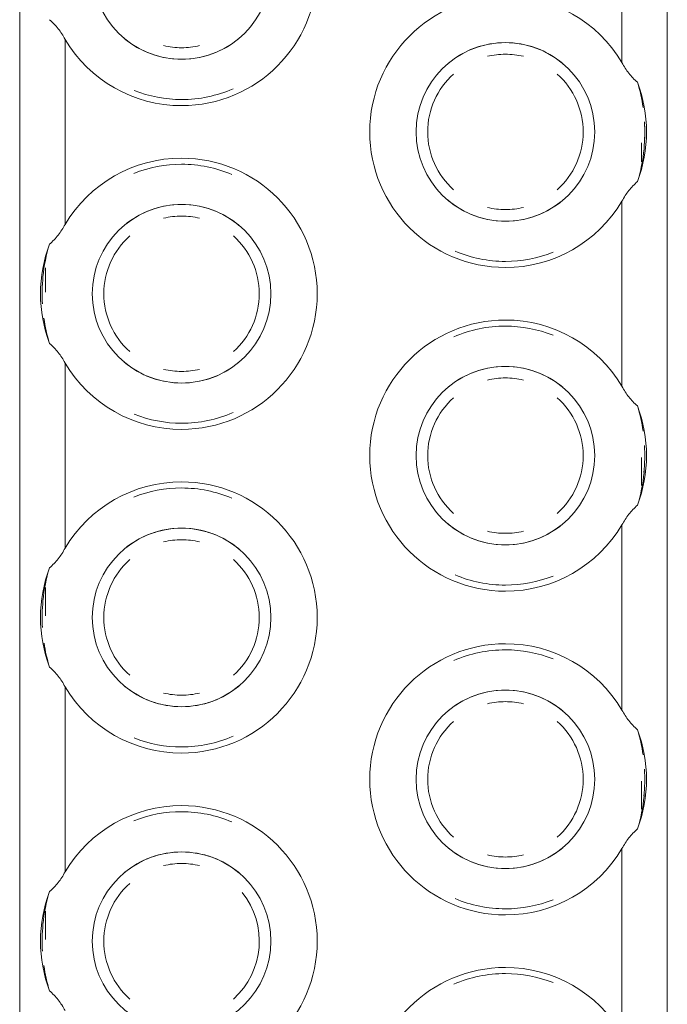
# Model space of a CAD drawing. Header units: millimetres. Extents: x 198345 to 441227, y -23587 to 80066.
# Tile 35 of 79: x 318292 to 318342, y 62613 to 62689. Entities that reach past the tile are written whole.
import ezdxf

# ---------------------------------------------------------------- set-up
doc = ezdxf.new("R2010")
doc.units = ezdxf.units.MM
doc.layers.add('CA_IMPORTY18', color=8, linetype='Continuous', lineweight=9)

# ---------------------------------------------------------------- blocks, each defined once
blk = doc.blocks.new('ocelová kce final - 11542_003_OK-HALA_TaO-2_ET_AciS_2025-05-29_upr_dwg-2597525-PŮDORYS _6_160 _ vestavek V9')
at = {"layer": 'CA_IMPORTY18', "color": 57}
for p, q in [((206495, 62830), (206495, 62430)), ((206495, 62830), (206495, 62430)), ((206545, 62430), (206545, 62830)), ((206545, 62430), (206545, 62830)), ((206541.5, 62685.354), (206541.5, 62699.646)), ((206498.5, 62687.146), (206498.5, 62672.854)), ((206543, 62679.155), (206543, 62677.69)), ((206543, 62679.155), (206543, 62677.69)), ((206543, 62679.155), (206543, 62677.69)), ((206543, 62679.155), (206543, 62677.69)), ((206543, 62679.155), (206543, 62677.69)), ((206543, 62679.155), (206543, 62677.69)), ((206543, 62679.155), (206543, 62677.69)), ((206541.5, 62660.354), (206541.5, 62674.646)), ((206497, 62669.496), (206497, 62667.634)), ((206497, 62669.496), (206497, 62667.634)), ((206497, 62669.496), (206497, 62667.634)), ((206497, 62669.496), (206497, 62667.634)), ((206497, 62669.496), (206497, 62667.634)), ((206497, 62669.496), (206497, 62667.634)), ((206497, 62669.496), (206497, 62667.634)), ((206498.5, 62662.146), (206498.5, 62647.854)), ((206543, 62654.866), (206543, 62652.69)), ((206543, 62654.866), (206543, 62652.69)), ((206543, 62654.866), (206543, 62652.69)), ((206543, 62654.866), (206543, 62652.69)), ((206543, 62654.866), (206543, 62652.69)), ((206543, 62654.866), (206543, 62652.69)), ((206543, 62654.866), (206543, 62652.69)), ((206541.5, 62635.354), (206541.5, 62649.646)), ((206497, 62644.81), (206497, 62642.634)), ((206497, 62644.81), (206497, 62642.634)), ((206497, 62644.81), (206497, 62642.634)), ((206497, 62644.81), (206497, 62642.634)), ((206497, 62644.81), (206497, 62642.634)), ((206497, 62644.81), (206497, 62642.634)), ((206497, 62644.81), (206497, 62642.634)), ((206498.5, 62637.146), (206498.5, 62622.854)), ((206543, 62629.866), (206543, 62627.69)), ((206543, 62629.866), (206543, 62627.69)), ((206543, 62629.866), (206543, 62627.69)), ((206543, 62629.866), (206543, 62627.69)), ((206543, 62629.866), (206543, 62627.69)), ((206543, 62629.866), (206543, 62627.69)), ((206543, 62629.866), (206543, 62627.69)), ((206541.5, 62610.354), (206541.5, 62624.646)), ((206497, 62619.81), (206497, 62617.634)), ((206497, 62619.81), (206497, 62617.634)), ((206497, 62619.81), (206497, 62617.634)), ((206497, 62619.81), (206497, 62617.634)), ((206497, 62619.81), (206497, 62617.634)), ((206497, 62619.81), (206497, 62617.634)), ((206497, 62619.81), (206497, 62617.634))]:
    blk.add_line(p, q, dxfattribs=at)
for centre, radius, start, end in [((206507.5, 62692.5), 10.472, 270, 90), ((206507.5, 62692.5), 6.894, 90, 270), ((206507.5, 62692.5), 6.894, 270, 90), ((206532.5, 62680), 10.472, 90, 270), ((206532.5, 62680), 10.472, 30.74808, 90), ((206507.5, 62692.5), 6.894, 230, 270), ((206507.5, 62692.5), 6.894, 230, 270), ((206507.5, 62692.5), 6.894, 230, 270), ((206507.5, 62692.5), 6.894, 230, 270), ((206507.5, 62692.5), 6.894, 230, 270), ((206507.5, 62692.5), 6.894, 230, 270), ((206507.5, 62692.5), 6.894, 270, 310), ((206507.5, 62692.5), 6.894, 270, 310), ((206507.5, 62692.5), 6.894, 270, 310), ((206507.5, 62692.5), 6.894, 270, 310), ((206507.5, 62692.5), 6.894, 270, 310), ((206507.5, 62692.5), 6.894, 270, 310), ((206507.5, 62692.5), 10.472, 210.74808, 270), ((206507.5, 62692.5), 6, 256.63759, 270), ((206507.5, 62692.5), 6, 256.63759, 270), ((206507.5, 62692.5), 6, 256.63759, 270), ((206507.5, 62692.5), 6, 256.63759, 270), ((206507.5, 62692.5), 6, 256.63759, 270), ((206507.5, 62692.5), 6, 256.63759, 270), ((206507.5, 62692.5), 6, 256.63759, 270), ((206507.5, 62692.5), 6, 270, 283.37162), ((206507.5, 62692.5), 6, 270, 283.37162), ((206507.5, 62692.5), 6, 270, 283.37162), ((206507.5, 62692.5), 6, 270, 283.37162), ((206507.5, 62692.5), 6, 270, 283.37162), ((206507.5, 62692.5), 6, 270, 283.37162), ((206507.5, 62692.5), 6, 270, 283.37162), ((206532.5, 62680), 6.894, 90, 270), ((206532.5, 62680), 6.894, 90, 130), ((206532.5, 62680), 6.894, 90, 130), ((206532.5, 62680), 6.894, 90, 130), ((206532.5, 62680), 6.894, 90, 130), ((206532.5, 62680), 6.894, 90, 130), ((206532.5, 62680), 6.894, 90, 130), ((206532.5, 62680), 6.894, 270, 90), ((206532.5, 62680), 6.894, 50, 90), ((206532.5, 62680), 6.894, 50, 90), ((206532.5, 62680), 6.894, 50, 90), ((206532.5, 62680), 6.894, 50, 90), ((206532.5, 62680), 6.894, 50, 90), ((206532.5, 62680), 6.894, 50, 90), ((206532.5, 62680), 6, 90, 103.37162), ((206532.5, 62680), 6, 90, 103.37162), ((206532.5, 62680), 6, 90, 103.37162), ((206532.5, 62680), 6, 90, 103.37162), ((206532.5, 62680), 6, 90, 103.37162), ((206532.5, 62680), 6, 90, 103.37162), ((206532.5, 62680), 6, 90, 103.37162), ((206532.5, 62680), 6, 76.63759, 90), ((206532.5, 62680), 6, 76.63759, 90), ((206532.5, 62680), 6, 76.63759, 90), ((206532.5, 62680), 6, 76.63759, 90), ((206532.5, 62680), 6, 76.63759, 90), ((206532.5, 62680), 6, 76.63759, 90), ((206532.5, 62680), 6, 76.63759, 90), ((206532.5, 62680), 6, 131.87912, 228.11607), ((206532.5, 62680), 6, 131.87912, 228.11607), ((206532.5, 62680), 6, 131.87912, 228.11607), ((206532.5, 62680), 6, 131.87912, 228.11607), ((206532.5, 62680), 6, 131.87912, 228.11607), ((206532.5, 62680), 6, 131.87912, 228.11607), ((206532.5, 62680), 6, 131.87912, 228.11607), ((206532.5, 62680), 6, 311.87912, 48.11607), ((206532.5, 62680), 6, 311.87912, 48.11607), ((206532.5, 62680), 6, 311.87912, 48.11607), ((206532.5, 62680), 6, 311.87912, 48.11607), ((206532.5, 62680), 6, 311.87912, 48.11607), ((206532.5, 62680), 6, 311.87912, 48.11607), ((206532.5, 62680), 6, 311.87912, 48.11607), ((206532.5, 62680), 10.894, 339.39148, 20.60852), ((206507.5, 62692.5), 10, 248.44805, 270), ((206507.5, 62692.5), 10, 248.44805, 270), ((206507.5, 62692.5), 10, 248.44805, 270), ((206507.5, 62692.5), 10, 248.44805, 270), ((206507.5, 62692.5), 10, 248.44805, 270), ((206507.5, 62692.5), 10, 248.44805, 270), ((206507.5, 62692.5), 10, 248.44805, 270), ((206507.5, 62692.5), 10, 270, 293.41021), ((206507.5, 62692.5), 10, 270, 293.41021), ((206507.5, 62692.5), 10, 270, 293.41021), ((206507.5, 62692.5), 10, 270, 293.41021), ((206507.5, 62692.5), 10, 270, 293.41021), ((206507.5, 62692.5), 10, 270, 293.41021), ((206507.5, 62692.5), 10, 270, 293.41021), ((206507.5, 62667.5), 10.472, 90, 149.25192), ((206507.5, 62667.5), 10, 90, 111.6029), ((206507.5, 62667.5), 10, 90, 111.6029), ((206507.5, 62667.5), 10, 90, 111.6029), ((206507.5, 62667.5), 10, 90, 111.6029), ((206507.5, 62667.5), 10, 90, 111.6029), ((206507.5, 62667.5), 10, 90, 111.6029), ((206507.5, 62667.5), 10, 90, 111.6029), ((206507.5, 62667.5), 10.472, 270, 90), ((206507.5, 62667.5), 10, 67.10895, 90), ((206507.5, 62667.5), 10, 67.10895, 90), ((206507.5, 62667.5), 10, 67.10895, 90), ((206507.5, 62667.5), 10, 67.10895, 90), ((206507.5, 62667.5), 10, 67.10895, 90), ((206507.5, 62667.5), 10, 67.10895, 90), ((206507.5, 62667.5), 10, 67.10895, 90), ((206507.5, 62667.5), 6.894, 90, 270), ((206507.5, 62667.5), 6.894, 90, 130), ((206507.5, 62667.5), 6.894, 90, 130), ((206507.5, 62667.5), 6.894, 90, 130), ((206507.5, 62667.5), 6.894, 90, 130), ((206507.5, 62667.5), 6.894, 90, 130), ((206507.5, 62667.5), 6.894, 90, 130), ((206507.5, 62667.5), 6.894, 270, 90), ((206507.5, 62667.5), 6.894, 50, 90), ((206507.5, 62667.5), 6.894, 50, 90), ((206507.5, 62667.5), 6.894, 50, 90), ((206507.5, 62667.5), 6.894, 50, 90), ((206507.5, 62667.5), 6.894, 50, 90), ((206507.5, 62667.5), 6.894, 50, 90), ((206532.5, 62680), 6.894, 230, 270), ((206532.5, 62680), 6.894, 230, 270), ((206532.5, 62680), 6.894, 230, 270), ((206532.5, 62680), 6.894, 230, 270), ((206532.5, 62680), 6.894, 230, 270), ((206532.5, 62680), 6.894, 230, 270), ((206532.5, 62680), 6.894, 270, 310), ((206532.5, 62680), 6.894, 270, 310), ((206532.5, 62680), 6.894, 270, 310), ((206532.5, 62680), 6.894, 270, 310), ((206532.5, 62680), 6.894, 270, 310), ((206532.5, 62680), 6.894, 270, 310), ((206532.5, 62680), 10.472, 270, 329.25192), ((206507.5, 62667.5), 6, 90, 103.37162), ((206507.5, 62667.5), 6, 90, 103.37162), ((206507.5, 62667.5), 6, 90, 103.37162), ((206507.5, 62667.5), 6, 90, 103.37162), ((206507.5, 62667.5), 6, 90, 103.37162), ((206507.5, 62667.5), 6, 90, 103.37162), ((206507.5, 62667.5), 6, 90, 103.37162), ((206507.5, 62667.5), 6, 76.63759, 90), ((206507.5, 62667.5), 6, 76.63759, 90), ((206507.5, 62667.5), 6, 76.63759, 90), ((206507.5, 62667.5), 6, 76.63759, 90), ((206507.5, 62667.5), 6, 76.63759, 90), ((206507.5, 62667.5), 6, 76.63759, 90), ((206507.5, 62667.5), 6, 76.63759, 90), ((206532.5, 62680), 6, 256.63759, 270), ((206532.5, 62680), 6, 256.63759, 270), ((206532.5, 62680), 6, 256.63759, 270), ((206532.5, 62680), 6, 256.63759, 270), ((206532.5, 62680), 6, 256.63759, 270), ((206532.5, 62680), 6, 256.63759, 270), ((206532.5, 62680), 6, 256.63759, 270), ((206532.5, 62680), 6, 270, 283.37162), ((206532.5, 62680), 6, 270, 283.37162), ((206532.5, 62680), 6, 270, 283.37162), ((206532.5, 62680), 6, 270, 283.37162), ((206532.5, 62680), 6, 270, 283.37162), ((206532.5, 62680), 6, 270, 283.37162), ((206532.5, 62680), 6, 270, 283.37162), ((206507.5, 62667.5), 6, 131.87912, 228.11607), ((206507.5, 62667.5), 6, 131.87912, 228.11607), ((206507.5, 62667.5), 6, 131.87912, 228.11607), ((206507.5, 62667.5), 6, 131.87912, 228.11607), ((206507.5, 62667.5), 6, 131.87912, 228.11607), ((206507.5, 62667.5), 6, 131.87912, 228.11607), ((206507.5, 62667.5), 6, 131.87912, 228.11607), ((206507.5, 62667.5), 6, 311.87912, 48.11607), ((206507.5, 62667.5), 6, 311.87912, 48.11607), ((206507.5, 62667.5), 6, 311.87912, 48.11607), ((206507.5, 62667.5), 6, 311.87912, 48.11607), ((206507.5, 62667.5), 6, 311.87912, 48.11607), ((206507.5, 62667.5), 6, 311.87912, 48.11607), ((206507.5, 62667.5), 6, 311.87912, 48.11607), ((206507.5, 62667.5), 10.894, 159.39148, 200.60852), ((206532.5, 62680), 10, 247.14351, 270), ((206532.5, 62680), 10, 247.14351, 270), ((206532.5, 62680), 10, 247.14351, 270), ((206532.5, 62680), 10, 247.14351, 270), ((206532.5, 62680), 10, 247.14351, 270), ((206532.5, 62680), 10, 247.14351, 270), ((206532.5, 62680), 10, 247.14351, 270), ((206532.5, 62680), 10, 270, 291.57608), ((206532.5, 62680), 10, 270, 291.57608), ((206532.5, 62680), 10, 270, 291.57608), ((206532.5, 62680), 10, 270, 291.57608), ((206532.5, 62680), 10, 270, 291.57608), ((206532.5, 62680), 10, 270, 291.57608), ((206532.5, 62680), 10, 270, 291.57608), ((206532.5, 62655), 10.472, 90, 270), ((206532.5, 62655), 10.472, 30.74808, 90), ((206532.5, 62655), 10, 90, 113.45781), ((206532.5, 62655), 10, 90, 113.45781), ((206532.5, 62655), 10, 90, 113.45781), ((206532.5, 62655), 10, 90, 113.45781), ((206532.5, 62655), 10, 90, 113.45781), ((206532.5, 62655), 10, 90, 113.45781), ((206532.5, 62655), 10, 90, 113.45781), ((206532.5, 62655), 10, 68.42125, 90), ((206532.5, 62655), 10, 68.42125, 90), ((206532.5, 62655), 10, 68.42125, 90), ((206532.5, 62655), 10, 68.42125, 90), ((206532.5, 62655), 10, 68.42125, 90), ((206532.5, 62655), 10, 68.42125, 90), ((206532.5, 62655), 10, 68.42125, 90), ((206507.5, 62667.5), 10.472, 210.74808, 270), ((206507.5, 62667.5), 6.894, 230, 270), ((206507.5, 62667.5), 6.894, 230, 270), ((206507.5, 62667.5), 6.894, 230, 270), ((206507.5, 62667.5), 6.894, 230, 270), ((206507.5, 62667.5), 6.894, 230, 270), ((206507.5, 62667.5), 6.894, 230, 270), ((206507.5, 62667.5), 6.894, 270, 310), ((206507.5, 62667.5), 6.894, 270, 310), ((206507.5, 62667.5), 6.894, 270, 310), ((206507.5, 62667.5), 6.894, 270, 310), ((206507.5, 62667.5), 6.894, 270, 310), ((206507.5, 62667.5), 6.894, 270, 310), ((206507.5, 62667.5), 6, 256.63759, 270), ((206507.5, 62667.5), 6, 256.63759, 270), ((206507.5, 62667.5), 6, 256.63759, 270), ((206507.5, 62667.5), 6, 256.63759, 270), ((206507.5, 62667.5), 6, 256.63759, 270), ((206507.5, 62667.5), 6, 256.63759, 270), ((206507.5, 62667.5), 6, 256.63759, 270), ((206507.5, 62667.5), 6, 270, 283.37162), ((206507.5, 62667.5), 6, 270, 283.37162), ((206507.5, 62667.5), 6, 270, 283.37162), ((206507.5, 62667.5), 6, 270, 283.37162), ((206507.5, 62667.5), 6, 270, 283.37162), ((206507.5, 62667.5), 6, 270, 283.37162), ((206507.5, 62667.5), 6, 270, 283.37162), ((206532.5, 62655), 6.894, 90, 270), ((206532.5, 62655), 6.894, 90, 130), ((206532.5, 62655), 6.894, 90, 130), ((206532.5, 62655), 6.894, 90, 130), ((206532.5, 62655), 6.894, 90, 130), ((206532.5, 62655), 6.894, 90, 130), ((206532.5, 62655), 6.894, 90, 130), ((206532.5, 62655), 6.894, 270, 90), ((206532.5, 62655), 6.894, 50, 90), ((206532.5, 62655), 6.894, 50, 90), ((206532.5, 62655), 6.894, 50, 90), ((206532.5, 62655), 6.894, 50, 90), ((206532.5, 62655), 6.894, 50, 90), ((206532.5, 62655), 6.894, 50, 90), ((206532.5, 62655), 6, 90, 103.37162), ((206532.5, 62655), 6, 90, 103.37162), ((206532.5, 62655), 6, 90, 103.37162), ((206532.5, 62655), 6, 90, 103.37162), ((206532.5, 62655), 6, 90, 103.37162), ((206532.5, 62655), 6, 90, 103.37162), ((206532.5, 62655), 6, 90, 103.37162), ((206532.5, 62655), 6, 76.63759, 90), ((206532.5, 62655), 6, 76.63759, 90), ((206532.5, 62655), 6, 76.63759, 90), ((206532.5, 62655), 6, 76.63759, 90), ((206532.5, 62655), 6, 76.63759, 90), ((206532.5, 62655), 6, 76.63759, 90), ((206532.5, 62655), 6, 76.63759, 90), ((206532.5, 62655), 6, 131.87912, 228.11607), ((206532.5, 62655), 6, 131.87912, 228.11607), ((206532.5, 62655), 6, 131.87912, 228.11607), ((206532.5, 62655), 6, 131.87912, 228.11607), ((206532.5, 62655), 6, 131.87912, 228.11607), ((206532.5, 62655), 6, 131.87912, 228.11607), ((206532.5, 62655), 6, 131.87912, 228.11607), ((206532.5, 62655), 6, 311.87912, 48.11607), ((206532.5, 62655), 6, 311.87912, 48.11607), ((206532.5, 62655), 6, 311.87912, 48.11607), ((206532.5, 62655), 6, 311.87912, 48.11607), ((206532.5, 62655), 6, 311.87912, 48.11607), ((206532.5, 62655), 6, 311.87912, 48.11607), ((206532.5, 62655), 6, 311.87912, 48.11607), ((206507.5, 62667.5), 10, 270, 293.41021), ((206507.5, 62667.5), 10, 270, 293.41021), ((206507.5, 62667.5), 10, 270, 293.41021), ((206507.5, 62667.5), 10, 270, 293.41021), ((206507.5, 62667.5), 10, 270, 293.41021), ((206507.5, 62667.5), 10, 270, 293.41021), ((206507.5, 62667.5), 10, 270, 293.41021), ((206532.5, 62655), 10.894, 339.39148, 20.60852), ((206507.5, 62667.5), 10, 248.44805, 270), ((206507.5, 62667.5), 10, 248.44805, 270), ((206507.5, 62667.5), 10, 248.44805, 270), ((206507.5, 62667.5), 10, 248.44805, 270), ((206507.5, 62667.5), 10, 248.44805, 270), ((206507.5, 62667.5), 10, 248.44805, 270), ((206507.5, 62667.5), 10, 248.44805, 270), ((206507.5, 62642.5), 10.472, 90, 149.25192), ((206507.5, 62642.5), 10.472, 270, 90), ((206507.5, 62642.5), 10, 90, 111.6029), ((206507.5, 62642.5), 10, 90, 111.6029), ((206507.5, 62642.5), 10, 90, 111.6029), ((206507.5, 62642.5), 10, 90, 111.6029), ((206507.5, 62642.5), 10, 90, 111.6029), ((206507.5, 62642.5), 10, 90, 111.6029), ((206507.5, 62642.5), 10, 90, 111.6029), ((206507.5, 62642.5), 10, 67.10895, 90), ((206507.5, 62642.5), 10, 67.10895, 90), ((206507.5, 62642.5), 10, 67.10895, 90), ((206507.5, 62642.5), 10, 67.10895, 90), ((206507.5, 62642.5), 10, 67.10895, 90), ((206507.5, 62642.5), 10, 67.10895, 90), ((206507.5, 62642.5), 10, 67.10895, 90), ((206507.5, 62642.5), 6.894, 90, 270), ((206507.5, 62642.5), 6.894, 90, 130), ((206507.5, 62642.5), 6.894, 90, 130), ((206507.5, 62642.5), 6.894, 90, 130), ((206507.5, 62642.5), 6.894, 90, 130), ((206507.5, 62642.5), 6.894, 90, 130), ((206507.5, 62642.5), 6.894, 90, 130), ((206507.5, 62642.5), 6.894, 270, 90), ((206507.5, 62642.5), 6.894, 50, 90), ((206507.5, 62642.5), 6.894, 50, 90), ((206507.5, 62642.5), 6.894, 50, 90), ((206507.5, 62642.5), 6.894, 50, 90), ((206507.5, 62642.5), 6.894, 50, 90), ((206507.5, 62642.5), 6.894, 50, 90), ((206532.5, 62655), 6.894, 230, 270), ((206532.5, 62655), 6.894, 230, 270), ((206532.5, 62655), 6.894, 230, 270), ((206532.5, 62655), 6.894, 230, 270), ((206532.5, 62655), 6.894, 230, 270), ((206532.5, 62655), 6.894, 230, 270), ((206532.5, 62655), 6, 256.63759, 270), ((206532.5, 62655), 6, 256.63759, 270), ((206532.5, 62655), 6, 256.63759, 270), ((206532.5, 62655), 6, 256.63759, 270), ((206532.5, 62655), 6, 256.63759, 270), ((206532.5, 62655), 6, 256.63759, 270), ((206532.5, 62655), 6, 256.63759, 270), ((206532.5, 62655), 6.894, 270, 310), ((206532.5, 62655), 6.894, 270, 310), ((206532.5, 62655), 6.894, 270, 310), ((206532.5, 62655), 6.894, 270, 310), ((206532.5, 62655), 6.894, 270, 310), ((206532.5, 62655), 6.894, 270, 310), ((206532.5, 62655), 10.472, 270, 329.25192), ((206532.5, 62655), 6, 270, 283.37162), ((206532.5, 62655), 6, 270, 283.37162), ((206532.5, 62655), 6, 270, 283.37162), ((206532.5, 62655), 6, 270, 283.37162), ((206532.5, 62655), 6, 270, 283.37162), ((206532.5, 62655), 6, 270, 283.37162), ((206532.5, 62655), 6, 270, 283.37162), ((206507.5, 62642.5), 6, 90, 103.37162), ((206507.5, 62642.5), 6, 90, 103.37162), ((206507.5, 62642.5), 6, 90, 103.37162), ((206507.5, 62642.5), 6, 90, 103.37162), ((206507.5, 62642.5), 6, 90, 103.37162), ((206507.5, 62642.5), 6, 90, 103.37162), ((206507.5, 62642.5), 6, 90, 103.37162), ((206507.5, 62642.5), 6, 76.63759, 90), ((206507.5, 62642.5), 6, 76.63759, 90), ((206507.5, 62642.5), 6, 76.63759, 90), ((206507.5, 62642.5), 6, 76.63759, 90), ((206507.5, 62642.5), 6, 76.63759, 90), ((206507.5, 62642.5), 6, 76.63759, 90), ((206507.5, 62642.5), 6, 76.63759, 90), ((206507.5, 62642.5), 6, 131.87912, 228.11607), ((206507.5, 62642.5), 6, 131.87912, 228.11607), ((206507.5, 62642.5), 6, 131.87912, 228.11607), ((206507.5, 62642.5), 6, 131.87912, 228.11607), ((206507.5, 62642.5), 6, 131.87912, 228.11607), ((206507.5, 62642.5), 6, 131.87912, 228.11607), ((206507.5, 62642.5), 6, 131.87912, 228.11607), ((206507.5, 62642.5), 6, 311.87912, 48.11607), ((206507.5, 62642.5), 6, 311.87912, 48.11607), ((206507.5, 62642.5), 6, 311.87912, 48.11607), ((206507.5, 62642.5), 6, 311.87912, 48.11607), ((206507.5, 62642.5), 6, 311.87912, 48.11607), ((206507.5, 62642.5), 6, 311.87912, 48.11607), ((206507.5, 62642.5), 6, 311.87912, 48.11607), ((206507.5, 62642.5), 10.894, 159.39148, 200.60852), ((206532.5, 62655), 10, 247.14351, 270), ((206532.5, 62655), 10, 247.14351, 270), ((206532.5, 62655), 10, 247.14351, 270), ((206532.5, 62655), 10, 247.14351, 270), ((206532.5, 62655), 10, 247.14351, 270), ((206532.5, 62655), 10, 247.14351, 270), ((206532.5, 62655), 10, 247.14351, 270), ((206532.5, 62655), 10, 270, 291.57608), ((206532.5, 62655), 10, 270, 291.57608), ((206532.5, 62655), 10, 270, 291.57608), ((206532.5, 62655), 10, 270, 291.57608), ((206532.5, 62655), 10, 270, 291.57608), ((206532.5, 62655), 10, 270, 291.57608), ((206532.5, 62655), 10, 270, 291.57608), ((206532.5, 62630), 10.472, 90, 270), ((206532.5, 62630), 10.472, 30.74808, 90), ((206532.5, 62630), 10, 90, 113.45781), ((206532.5, 62630), 10, 90, 113.45781), ((206532.5, 62630), 10, 90, 113.45781), ((206532.5, 62630), 10, 90, 113.45781), ((206532.5, 62630), 10, 90, 113.45781), ((206532.5, 62630), 10, 90, 113.45781), ((206532.5, 62630), 10, 90, 113.45781), ((206532.5, 62630), 10, 68.42125, 90), ((206532.5, 62630), 10, 68.42125, 90), ((206532.5, 62630), 10, 68.42125, 90), ((206532.5, 62630), 10, 68.42125, 90), ((206532.5, 62630), 10, 68.42125, 90), ((206532.5, 62630), 10, 68.42125, 90), ((206532.5, 62630), 10, 68.42125, 90), ((206507.5, 62642.5), 10.472, 210.74808, 270), ((206507.5, 62642.5), 6.894, 230, 270), ((206507.5, 62642.5), 6.894, 230, 270), ((206507.5, 62642.5), 6.894, 230, 270), ((206507.5, 62642.5), 6.894, 230, 270), ((206507.5, 62642.5), 6.894, 230, 270), ((206507.5, 62642.5), 6.894, 230, 270), ((206507.5, 62642.5), 6.894, 270, 310), ((206507.5, 62642.5), 6.894, 270, 310), ((206507.5, 62642.5), 6.894, 270, 310), ((206507.5, 62642.5), 6.894, 270, 310), ((206507.5, 62642.5), 6.894, 270, 310), ((206507.5, 62642.5), 6.894, 270, 310), ((206507.5, 62642.5), 6, 256.63759, 270), ((206507.5, 62642.5), 6, 256.63759, 270), ((206507.5, 62642.5), 6, 256.63759, 270), ((206507.5, 62642.5), 6, 256.63759, 270), ((206507.5, 62642.5), 6, 256.63759, 270), ((206507.5, 62642.5), 6, 256.63759, 270), ((206507.5, 62642.5), 6, 256.63759, 270), ((206507.5, 62642.5), 6, 270, 283.37162), ((206507.5, 62642.5), 6, 270, 283.37162), ((206507.5, 62642.5), 6, 270, 283.37162), ((206507.5, 62642.5), 6, 270, 283.37162), ((206507.5, 62642.5), 6, 270, 283.37162), ((206507.5, 62642.5), 6, 270, 283.37162), ((206507.5, 62642.5), 6, 270, 283.37162), ((206532.5, 62630), 6.894, 90, 270), ((206532.5, 62630), 6.894, 90, 130), ((206532.5, 62630), 6.894, 90, 130), ((206532.5, 62630), 6.894, 90, 130), ((206532.5, 62630), 6.894, 90, 130), ((206532.5, 62630), 6.894, 90, 130), ((206532.5, 62630), 6.894, 90, 130), ((206532.5, 62630), 6.894, 270, 90), ((206532.5, 62630), 6.894, 50, 90), ((206532.5, 62630), 6.894, 50, 90), ((206532.5, 62630), 6.894, 50, 90), ((206532.5, 62630), 6.894, 50, 90), ((206532.5, 62630), 6.894, 50, 90), ((206532.5, 62630), 6.894, 50, 90), ((206532.5, 62630), 6, 90, 103.37162), ((206532.5, 62630), 6, 90, 103.37162), ((206532.5, 62630), 6, 90, 103.37162), ((206532.5, 62630), 6, 90, 103.37162), ((206532.5, 62630), 6, 90, 103.37162), ((206532.5, 62630), 6, 90, 103.37162), ((206532.5, 62630), 6, 90, 103.37162), ((206532.5, 62630), 6, 76.63759, 90), ((206532.5, 62630), 6, 76.63759, 90), ((206532.5, 62630), 6, 76.63759, 90), ((206532.5, 62630), 6, 76.63759, 90), ((206532.5, 62630), 6, 76.63759, 90), ((206532.5, 62630), 6, 76.63759, 90), ((206532.5, 62630), 6, 76.63759, 90), ((206532.5, 62630), 6, 131.87912, 228.11607), ((206532.5, 62630), 6, 131.87912, 228.11607), ((206532.5, 62630), 6, 131.87912, 228.11607), ((206532.5, 62630), 6, 131.87912, 228.11607), ((206532.5, 62630), 6, 131.87912, 228.11607), ((206532.5, 62630), 6, 131.87912, 228.11607), ((206532.5, 62630), 6, 131.87912, 228.11607), ((206532.5, 62630), 6, 311.87912, 48.11607), ((206532.5, 62630), 6, 311.87912, 48.11607), ((206532.5, 62630), 6, 311.87912, 48.11607), ((206532.5, 62630), 6, 311.87912, 48.11607), ((206532.5, 62630), 6, 311.87912, 48.11607), ((206532.5, 62630), 6, 311.87912, 48.11607), ((206532.5, 62630), 6, 311.87912, 48.11607), ((206507.5, 62642.5), 10, 248.44805, 270), ((206507.5, 62642.5), 10, 248.44805, 270), ((206507.5, 62642.5), 10, 248.44805, 270), ((206507.5, 62642.5), 10, 248.44805, 270), ((206507.5, 62642.5), 10, 248.44805, 270), ((206507.5, 62642.5), 10, 248.44805, 270), ((206507.5, 62642.5), 10, 248.44805, 270), ((206507.5, 62642.5), 10, 270, 293.41021), ((206507.5, 62642.5), 10, 270, 293.41021), ((206507.5, 62642.5), 10, 270, 293.41021), ((206507.5, 62642.5), 10, 270, 293.41021), ((206507.5, 62642.5), 10, 270, 293.41021), ((206507.5, 62642.5), 10, 270, 293.41021), ((206507.5, 62642.5), 10, 270, 293.41021), ((206532.5, 62630), 10.894, 339.39148, 20.60852), ((206507.5, 62617.5), 10.472, 90, 149.25192), ((206507.5, 62617.5), 10.472, 270, 90), ((206507.5, 62617.5), 10, 90, 111.6029), ((206507.5, 62617.5), 10, 90, 111.6029), ((206507.5, 62617.5), 10, 90, 111.6029), ((206507.5, 62617.5), 10, 90, 111.6029), ((206507.5, 62617.5), 10, 90, 111.6029), ((206507.5, 62617.5), 10, 90, 111.6029), ((206507.5, 62617.5), 10, 90, 111.6029), ((206507.5, 62617.5), 10, 67.10895, 90), ((206507.5, 62617.5), 10, 67.10895, 90), ((206507.5, 62617.5), 10, 67.10895, 90), ((206507.5, 62617.5), 10, 67.10895, 90), ((206507.5, 62617.5), 10, 67.10895, 90), ((206507.5, 62617.5), 10, 67.10895, 90), ((206507.5, 62617.5), 10, 67.10895, 90), ((206507.5, 62617.5), 6.894, 90, 270), ((206507.5, 62617.5), 6.894, 90, 130), ((206507.5, 62617.5), 6.894, 90, 130), ((206507.5, 62617.5), 6.894, 90, 130), ((206507.5, 62617.5), 6.894, 90, 130), ((206507.5, 62617.5), 6.894, 90, 130), ((206507.5, 62617.5), 6.894, 90, 130), ((206507.5, 62617.5), 6.894, 270, 90), ((206507.5, 62617.5), 6.894, 50, 90), ((206507.5, 62617.5), 6.894, 50, 90), ((206507.5, 62617.5), 6.894, 50, 90), ((206507.5, 62617.5), 6.894, 50, 90), ((206507.5, 62617.5), 6.894, 50, 90), ((206507.5, 62617.5), 6.894, 50, 90), ((206532.5, 62630), 6.894, 230, 270), ((206532.5, 62630), 6.894, 230, 270), ((206532.5, 62630), 6.894, 230, 270), ((206532.5, 62630), 6.894, 230, 270), ((206532.5, 62630), 6.894, 230, 270), ((206532.5, 62630), 6.894, 230, 270), ((206532.5, 62630), 6, 256.63759, 270), ((206532.5, 62630), 6, 256.63759, 270), ((206532.5, 62630), 6, 256.63759, 270), ((206532.5, 62630), 6, 256.63759, 270), ((206532.5, 62630), 6, 256.63759, 270), ((206532.5, 62630), 6, 256.63759, 270), ((206532.5, 62630), 6, 256.63759, 270), ((206532.5, 62630), 6.894, 270, 310), ((206532.5, 62630), 6.894, 270, 310), ((206532.5, 62630), 6.894, 270, 310), ((206532.5, 62630), 6.894, 270, 310), ((206532.5, 62630), 6.894, 270, 310), ((206532.5, 62630), 6.894, 270, 310), ((206532.5, 62630), 10.472, 270, 329.25192), ((206532.5, 62630), 6, 270, 283.37162), ((206532.5, 62630), 6, 270, 283.37162), ((206532.5, 62630), 6, 270, 283.37162), ((206532.5, 62630), 6, 270, 283.37162), ((206532.5, 62630), 6, 270, 283.37162), ((206532.5, 62630), 6, 270, 283.37162), ((206532.5, 62630), 6, 270, 283.37162), ((206507.5, 62617.5), 6, 90, 103.37162), ((206507.5, 62617.5), 6, 90, 103.37162), ((206507.5, 62617.5), 6, 90, 103.37162), ((206507.5, 62617.5), 6, 90, 103.37162), ((206507.5, 62617.5), 6, 90, 103.37162), ((206507.5, 62617.5), 6, 90, 103.37162), ((206507.5, 62617.5), 6, 90, 103.37162), ((206507.5, 62617.5), 6, 76.63759, 90), ((206507.5, 62617.5), 6, 76.63759, 90), ((206507.5, 62617.5), 6, 76.63759, 90), ((206507.5, 62617.5), 6, 76.63759, 90), ((206507.5, 62617.5), 6, 76.63759, 90), ((206507.5, 62617.5), 6, 76.63759, 90), ((206507.5, 62617.5), 6, 76.63759, 90), ((206507.5, 62617.5), 6, 131.87912, 228.11607), ((206507.5, 62617.5), 6, 131.87912, 228.11607), ((206507.5, 62617.5), 6, 131.87912, 228.11607), ((206507.5, 62617.5), 6, 131.87912, 228.11607), ((206507.5, 62617.5), 6, 131.87912, 228.11607), ((206507.5, 62617.5), 6, 131.87912, 228.11607), ((206507.5, 62617.5), 6, 131.87912, 228.11607), ((206507.5, 62617.5), 10.894, 159.39148, 200.60852), ((206507.5, 62617.5), 6, 311.87912, 38.7893), ((206507.5, 62617.5), 6, 311.87912, 38.7893), ((206507.5, 62617.5), 6, 311.87912, 38.7893), ((206507.5, 62617.5), 6, 311.87912, 38.7893), ((206507.5, 62617.5), 6, 311.87912, 38.7893), ((206507.5, 62617.5), 6, 311.87912, 38.7893), ((206507.5, 62617.5), 6, 311.87912, 38.7893), ((206532.5, 62630), 10, 247.14351, 270), ((206532.5, 62630), 10, 247.14351, 270), ((206532.5, 62630), 10, 247.14351, 270), ((206532.5, 62630), 10, 247.14351, 270), ((206532.5, 62630), 10, 247.14351, 270), ((206532.5, 62630), 10, 247.14351, 270), ((206532.5, 62630), 10, 247.14351, 270), ((206532.5, 62630), 10, 270, 291.57608), ((206532.5, 62630), 10, 270, 291.57608), ((206532.5, 62630), 10, 270, 291.57608), ((206532.5, 62630), 10, 270, 291.57608), ((206532.5, 62630), 10, 270, 291.57608), ((206532.5, 62630), 10, 270, 291.57608), ((206532.5, 62630), 10, 270, 291.57608), ((206532.5, 62605), 10.472, 90, 270), ((206532.5, 62605), 10, 90, 113.45781), ((206532.5, 62605), 10, 90, 113.45781), ((206532.5, 62605), 10, 90, 113.45781), ((206532.5, 62605), 10, 90, 113.45781), ((206532.5, 62605), 10, 90, 113.45781), ((206532.5, 62605), 10, 90, 113.45781), ((206532.5, 62605), 10, 90, 113.45781), ((206532.5, 62605), 10.472, 30.74808, 90), ((206532.5, 62605), 10, 68.42125, 90), ((206532.5, 62605), 10, 68.42125, 90), ((206532.5, 62605), 10, 68.42125, 90), ((206532.5, 62605), 10, 68.42125, 90), ((206532.5, 62605), 10, 68.42125, 90), ((206532.5, 62605), 10, 68.42125, 90), ((206532.5, 62605), 10, 68.42125, 90)]:
    blk.add_arc(centre, radius, start, end, dxfattribs=at)
for points in [[(206498.5, 62687.146), (206498.349, 62687.441), (206497.993, 62687.989), (206497.543, 62688.454), (206497.303, 62688.665)], [(206542.697, 62683.835), (206542.448, 62684.051), (206542.008, 62684.511), (206541.659, 62685.054), (206541.5, 62685.354)], [(206542.697, 62683.835), (206542.898, 62683.192), (206543.04, 62682.546), (206543.132, 62681.89)], [(206543.24, 62680.779), (206543.27, 62680.239), (206543.269, 62679.694), (206543.236, 62679.154)], [(206543.24, 62680.779), (206543.27, 62680.239), (206543.269, 62679.694), (206543.236, 62679.154)], [(206543.24, 62680.779), (206543.27, 62680.239), (206543.269, 62679.694), (206543.236, 62679.154)], [(206543.24, 62680.779), (206543.27, 62680.239), (206543.269, 62679.694), (206543.236, 62679.154)], [(206543.24, 62680.779), (206543.27, 62680.239), (206543.269, 62679.694), (206543.236, 62679.154)], [(206543.24, 62680.779), (206543.27, 62680.239), (206543.269, 62679.694), (206543.236, 62679.154)], [(206541.5, 62674.646), (206541.66, 62674.947), (206542.009, 62675.491), (206542.449, 62675.951), (206542.697, 62676.165)], [(206497.303, 62671.335), (206497.542, 62671.545), (206497.991, 62672.009), (206498.348, 62672.558), (206498.5, 62672.854)], [(206496.76, 62666.721), (206496.721, 62667.412), (206496.734, 62668.11), (206496.799, 62668.797)], [(206496.76, 62666.721), (206496.721, 62667.412), (206496.734, 62668.11), (206496.799, 62668.797)], [(206496.76, 62666.721), (206496.721, 62667.412), (206496.734, 62668.11), (206496.799, 62668.797)], [(206496.76, 62666.721), (206496.721, 62667.412), (206496.734, 62668.11), (206496.799, 62668.797)], [(206496.76, 62666.721), (206496.721, 62667.412), (206496.734, 62668.11), (206496.799, 62668.797)], [(206496.76, 62666.721), (206496.721, 62667.412), (206496.734, 62668.11), (206496.799, 62668.797)], [(206497.303, 62663.665), (206497.102, 62664.308), (206496.96, 62664.954), (206496.868, 62665.61)], [(206498.5, 62662.146), (206498.349, 62662.441), (206497.993, 62662.989), (206497.543, 62663.454), (206497.303, 62663.665)], [(206542.697, 62658.835), (206542.448, 62659.051), (206542.008, 62659.511), (206541.659, 62660.054), (206541.5, 62660.354)], [(206542.697, 62658.835), (206542.898, 62658.192), (206543.04, 62657.546), (206543.132, 62656.89)], [(206543.24, 62655.779), (206543.279, 62655.088), (206543.266, 62654.39), (206543.201, 62653.703)], [(206543.24, 62655.779), (206543.279, 62655.088), (206543.266, 62654.39), (206543.201, 62653.703)], [(206543.24, 62655.779), (206543.279, 62655.088), (206543.266, 62654.39), (206543.201, 62653.703)], [(206543.24, 62655.779), (206543.279, 62655.088), (206543.266, 62654.39), (206543.201, 62653.703)], [(206543.24, 62655.779), (206543.279, 62655.088), (206543.266, 62654.39), (206543.201, 62653.703)], [(206543.24, 62655.779), (206543.279, 62655.088), (206543.266, 62654.39), (206543.201, 62653.703)], [(206541.5, 62649.646), (206541.66, 62649.947), (206542.009, 62650.491), (206542.449, 62650.951), (206542.697, 62651.165)], [(206497.303, 62646.335), (206497.542, 62646.545), (206497.991, 62647.009), (206498.348, 62647.558), (206498.5, 62647.854)], [(206496.76, 62641.721), (206496.721, 62642.412), (206496.734, 62643.11), (206496.799, 62643.797)], [(206496.76, 62641.721), (206496.721, 62642.412), (206496.734, 62643.11), (206496.799, 62643.797)], [(206496.76, 62641.721), (206496.721, 62642.412), (206496.734, 62643.11), (206496.799, 62643.797)], [(206496.76, 62641.721), (206496.721, 62642.412), (206496.734, 62643.11), (206496.799, 62643.797)], [(206496.76, 62641.721), (206496.721, 62642.412), (206496.734, 62643.11), (206496.799, 62643.797)], [(206496.76, 62641.721), (206496.721, 62642.412), (206496.734, 62643.11), (206496.799, 62643.797)], [(206497.303, 62638.665), (206497.112, 62639.275), (206496.974, 62639.889), (206496.882, 62640.511)], [(206498.5, 62637.146), (206498.349, 62637.441), (206497.993, 62637.989), (206497.543, 62638.454), (206497.303, 62638.665)], [(206542.697, 62633.835), (206542.448, 62634.051), (206542.008, 62634.511), (206541.659, 62635.054), (206541.5, 62635.354)], [(206542.697, 62633.835), (206542.898, 62633.192), (206543.04, 62632.546), (206543.132, 62631.89)], [(206543.24, 62630.779), (206543.279, 62630.088), (206543.266, 62629.39), (206543.201, 62628.703)], [(206543.24, 62630.779), (206543.279, 62630.088), (206543.266, 62629.39), (206543.201, 62628.703)], [(206543.24, 62630.779), (206543.279, 62630.088), (206543.266, 62629.39), (206543.201, 62628.703)], [(206543.24, 62630.779), (206543.279, 62630.088), (206543.266, 62629.39), (206543.201, 62628.703)], [(206543.24, 62630.779), (206543.279, 62630.088), (206543.266, 62629.39), (206543.201, 62628.703)], [(206543.24, 62630.779), (206543.279, 62630.088), (206543.266, 62629.39), (206543.201, 62628.703)], [(206541.5, 62624.646), (206541.66, 62624.947), (206542.009, 62625.491), (206542.449, 62625.951), (206542.697, 62626.165)], [(206497.303, 62621.335), (206497.542, 62621.545), (206497.991, 62622.009), (206498.348, 62622.558), (206498.5, 62622.854)], [(206496.76, 62616.721), (206496.721, 62617.412), (206496.734, 62618.11), (206496.799, 62618.797)], [(206496.76, 62616.721), (206496.721, 62617.412), (206496.734, 62618.11), (206496.799, 62618.797)], [(206496.76, 62616.721), (206496.721, 62617.412), (206496.734, 62618.11), (206496.799, 62618.797)], [(206496.76, 62616.721), (206496.721, 62617.412), (206496.734, 62618.11), (206496.799, 62618.797)], [(206496.76, 62616.721), (206496.721, 62617.412), (206496.734, 62618.11), (206496.799, 62618.797)], [(206496.76, 62616.721), (206496.721, 62617.412), (206496.734, 62618.11), (206496.799, 62618.797)], [(206497.303, 62613.665), (206497.102, 62614.308), (206496.96, 62614.954), (206496.868, 62615.61)], [(206498.5, 62612.146), (206498.349, 62612.441), (206497.993, 62612.989), (206497.543, 62613.454), (206497.303, 62613.665)]]:
    blk.add_open_spline(points, degree=3, dxfattribs=at)
for points, knots in [([(206543.24, 62680.779), (206543.279, 62680.088), (206543.25, 62678.515), (206542.958, 62677.001), (206542.697, 62676.165)], [0.400548, 0.400548, 0.400548, 0.400548, 0.6666667, 1, 1, 1, 1]), ([(206496.76, 62666.721), (206496.721, 62667.412), (206496.75, 62668.985), (206497.042, 62670.499), (206497.303, 62671.335)], [0.4005483, 0.4005483, 0.4005483, 0.4005483, 0.6666667, 1, 1, 1, 1]), ([(206543.24, 62655.779), (206543.279, 62655.088), (206543.25, 62653.515), (206542.958, 62652.001), (206542.697, 62651.165)], [0.400548, 0.400548, 0.400548, 0.400548, 0.6666667, 1, 1, 1, 1]), ([(206496.76, 62641.721), (206496.721, 62642.412), (206496.75, 62643.985), (206497.042, 62645.499), (206497.303, 62646.335)], [0.4005483, 0.4005483, 0.4005483, 0.4005483, 0.6666667, 1, 1, 1, 1]), ([(206543.24, 62630.779), (206543.279, 62630.088), (206543.25, 62628.515), (206542.958, 62627.001), (206542.697, 62626.165)], [0.400548, 0.400548, 0.400548, 0.400548, 0.6666667, 1, 1, 1, 1]), ([(206496.76, 62616.721), (206496.721, 62617.412), (206496.75, 62618.985), (206497.042, 62620.499), (206497.303, 62621.335)], [0.4005483, 0.4005483, 0.4005483, 0.4005483, 0.6666667, 1, 1, 1, 1])]:
    blk.add_open_spline(points, degree=3, knots=knots, dxfattribs=at)
blk = doc.blocks.new('ocelová kce final - ocelová kce final-2597615-PŮDORYS _6_160 _ vestavek V9')
blk.add_blockref('ocelová kce final - 11542_003_OK-HALA_TaO-2_ET_AciS_2025-05-29_upr_dwg-2597525-PŮDORYS _6_160 _ vestavek V9', (0, 0))

msp = doc.modelspace()

# ---------------------------------------------------------------- block references
at = {"layer": 'CA_IMPORTY18', "color": 57}
msp.add_blockref('ocelová kce final - ocelová kce final-2597615-PŮDORYS _6_160 _ vestavek V9', (111796.82, 0), dxfattribs=at)

doc.saveas('drawing.dxf')
